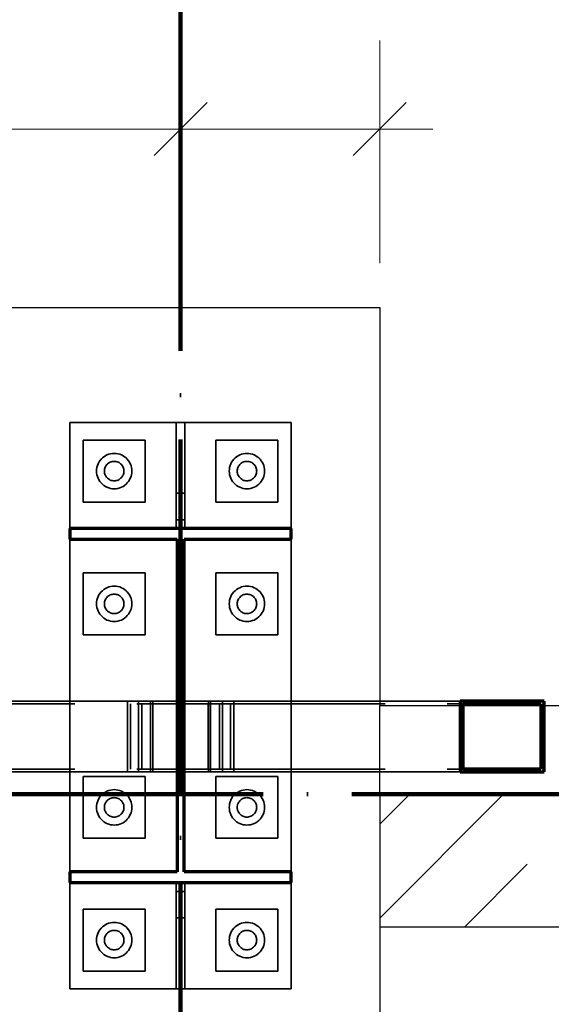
# Model space of a CAD drawing. Header units: millimetres. Extents: x 0 to 60000, y 0 to 29700.
# Tile 42 of 86: x 29986 to 30587, y 7037 to 8150. Entities that reach past the tile are written whole.
import ezdxf

# ---------------------------------------------------------------- set-up
doc = ezdxf.new("R2010")
doc.units = ezdxf.units.MM
for name, pattern in [('ALL_S16', [170, 100, -70]), ('STRICHPUNKT2_S11', [500, 400, -50, 0, -50]), ('STRICHPUNKT2_S5', [1100, 800, -100, 100, -100]), ('VERDECKT2_S2', [270, 200, -70])]:
    doc.linetypes.add(name, pattern=pattern)
for name, color, linetype, lineweight in [('AS_Belki', 7, 'Continuous', 25), ('AS_Blachy', 7, 'Continuous', 25), ('Ogólne', 7, 'Continuous', 25), ('Osie', 30, 'STRICHPUNKT2_S5', 18), ('Standard', 7, 'Continuous', 25), ('Ściana nośna', 7, 'Continuous', 70)]:
    doc.layers.add(name, color=color, linetype=linetype, lineweight=lineweight)

msp = doc.modelspace()

# ---------------------------------------------------------------- linework, layer by layer
at = {"layer": 'AS_Belki', "color": 30, "linetype": 'Continuous', "lineweight": 70, "transparency": 33554687}
for p, q in [((30483.9, 7379.8), (30483.9, 7299.8)), ((30578.7, 7379.8), (30483.9, 7379.8)), ((30578.7, 7299.8), (30578.7, 7379.8)), ((30487.5, 7302.8), (30487.5, 7376.8)), ((30487.5, 7376.8), (30575.2, 7376.8)), ((30575.2, 7376.8), (30575.2, 7302.8)), ((30483.9, 7299.8), (30578.7, 7299.8)), ((30575.2, 7302.8), (30487.5, 7302.8))]:
    msp.add_line(p, q, dxfattribs=at)
at = {"layer": 'AS_Blachy', "color": 30, "linetype": 'Continuous', "lineweight": 70, "transparency": 33554687}
for p, q in [((30043, 7574.8), (30043, 7562.8)), ((30293, 7574.8), (30043, 7574.8)), ((30293, 7562.8), (30293, 7574.8)), ((30043, 7562.8), (30164, 7562.8)), ((30164, 7562.8), (30164, 7186.8)), ((30172, 7186.8), (30172, 7562.8)), ((30172, 7562.8), (30293, 7562.8)), ((30043, 7186.8), (30043, 7174.8)), ((30164, 7186.8), (30043, 7186.8)), ((30293, 7186.8), (30172, 7186.8)), ((30293, 7174.8), (30293, 7186.8)), ((30043, 7174.8), (30293, 7174.8))]:
    msp.add_line(p, q, dxfattribs=at)
at = {"layer": 'Ogólne', "color": 4, "linetype": 'Continuous', "lineweight": 13, "transparency": 33554687}
for p, q in [((30168, 8026.3), (30168, 8126.3)), ((30393, 8026.3), (30393, 8126.3)), ((30138, 7996.3), (30198, 8056.3)), ((30363, 7996.3), (30423, 8056.3)), ((30168, 8026.3), (30168, 7926.3)), ((30168, 8026.3), (30393, 8026.3)), ((30393, 8026.3), (30393, 7926.3)), ((30393, 8026.3), (30453, 8026.3))]:
    msp.add_line(p, q, dxfattribs=at)
for points in [[(29943, 8026.3), (30001.5, 8026.3), (30001.5, 8026.3), (30168, 8026.3)], [(30168, 8026.3), (30168, 7968.4), (30168, 7968.4), (30168, 7874.8)], [(30393, 8026.3), (30393, 7880.5), (30393, 7880.5), (30393, 7874.8)]]:
    msp.add_lwpolyline(points, dxfattribs=at)
at = {"layer": 'Osie', "color": 1, "linetype": 'STRICHPUNKT2_S11', "lineweight": 140, "transparency": 33554687}
for p, q in [((30168, 4274.8), (30168, 25274.8)), ((3356, 7274.8), (44814, 7274.8))]:
    msp.add_line(p, q, dxfattribs=at)
at = {"layer": 'Standard', "color": 3, "linetype": 'Continuous', "lineweight": 25, "transparency": 33554687}
for p, q in [((29943, 7824.8), (30393, 7824.8)), ((30393, 7824.8), (30393, 7374.8)), ((30393, 7274.8), (30393, 7374.8)), ((30393, 7374.8), (36026, 7374.8)), ((30393, 7124.8), (30393, 6924.8))]:
    msp.add_line(p, q, dxfattribs=at)
at = {"layer": 'Standard', "color": 8, "linetype": 'Continuous', "lineweight": 35, "transparency": 33554687}
for p, q in [((30043, 7574.8), (30043, 7694.8)), ((30043, 7694.8), (30163, 7694.8)), ((30163, 7694.8), (30163, 7614.8)), ((30163, 7694.8), (30173, 7694.8)), ((30173, 7694.8), (30173, 7614.8)), ((30173, 7694.8), (30293, 7694.8)), ((30293, 7694.8), (30293, 7574.8)), ((30058, 7604.8), (30058, 7674.8)), ((30058, 7674.8), (30128, 7674.8)), ((30128, 7674.8), (30128, 7604.8)), ((30208, 7604.8), (30208, 7674.8)), ((30208, 7674.8), (30278, 7674.8)), ((30278, 7674.8), (30278, 7604.8)), ((30082.9, 7644.3), (30082.5, 7643.2)), ((30083.5, 7645.3), (30082.9, 7644.3)), ((30084.1, 7646.2), (30083.5, 7645.3)), ((30084.8, 7647.1), (30084.1, 7646.2)), ((30085.6, 7647.9), (30084.8, 7647.1)), ((30086.5, 7648.7), (30085.6, 7647.9)), ((30087.5, 7649.3), (30086.5, 7648.7)), ((30088.5, 7649.8), (30087.5, 7649.3)), ((30089.6, 7650.2), (30088.5, 7649.8)), ((30090.7, 7650.5), (30089.6, 7650.2)), ((30091.8, 7650.7), (30090.7, 7650.5)), ((30093, 7650.8), (30091.8, 7650.7)), ((30094.1, 7650.7), (30093, 7650.8)), ((30095.3, 7650.5), (30094.1, 7650.7)), ((30096.4, 7650.2), (30095.3, 7650.5)), ((30097.5, 7649.8), (30096.4, 7650.2)), ((30098.5, 7649.3), (30097.5, 7649.8)), ((30099.4, 7648.7), (30098.5, 7649.3)), ((30100.3, 7647.9), (30099.4, 7648.7)), ((30101.1, 7647.1), (30100.3, 7647.9)), ((30101.9, 7646.2), (30101.1, 7647.1)), ((30102.5, 7645.3), (30101.9, 7646.2)), ((30103, 7644.3), (30102.5, 7645.3)), ((30103.4, 7643.2), (30103, 7644.3)), ((30232.9, 7644.3), (30232.5, 7643.2)), ((30233.5, 7645.3), (30232.9, 7644.3)), ((30234.1, 7646.2), (30233.5, 7645.3)), ((30234.8, 7647.1), (30234.1, 7646.2)), ((30235.6, 7647.9), (30234.8, 7647.1)), ((30236.5, 7648.7), (30235.6, 7647.9)), ((30237.5, 7649.3), (30236.5, 7648.7)), ((30238.5, 7649.8), (30237.5, 7649.3)), ((30239.6, 7650.2), (30238.5, 7649.8)), ((30240.7, 7650.5), (30239.6, 7650.2)), ((30241.8, 7650.7), (30240.7, 7650.5)), ((30243, 7650.8), (30241.8, 7650.7)), ((30244.1, 7650.7), (30243, 7650.8)), ((30245.3, 7650.5), (30244.1, 7650.7)), ((30246.4, 7650.2), (30245.3, 7650.5)), ((30247.4, 7649.8), (30246.4, 7650.2)), ((30248.5, 7649.3), (30247.4, 7649.8)), ((30249.4, 7648.7), (30248.5, 7649.3)), ((30250.3, 7647.9), (30249.4, 7648.7)), ((30251.2, 7647.1), (30250.3, 7647.9)), ((30251.9, 7646.2), (30251.2, 7647.1)), ((30252.5, 7645.3), (30251.9, 7646.2)), ((30253, 7644.3), (30252.5, 7645.3)), ((30253.4, 7643.2), (30253, 7644.3)), ((30082.2, 7642.1), (30082, 7640.9)), ((30082, 7640.9), (30082, 7639.8)), ((30082, 7639.8), (30082, 7638.6)), ((30082, 7638.6), (30082.2, 7637.5)), ((30082.5, 7643.2), (30082.2, 7642.1)), ((30082.2, 7637.5), (30082.5, 7636.4)), ((30082.5, 7636.4), (30082.9, 7635.3)), ((30082.9, 7635.3), (30083.5, 7634.3)), ((30083.5, 7634.3), (30084.1, 7633.3)), ((30084.1, 7633.3), (30084.8, 7632.4)), ((30101.1, 7632.4), (30101.9, 7633.3)), ((30101.9, 7633.3), (30102.5, 7634.3)), ((30102.5, 7634.3), (30103, 7635.3)), ((30103, 7635.3), (30103.4, 7636.4)), ((30103.7, 7642.1), (30103.4, 7643.2)), ((30103.4, 7636.4), (30103.7, 7637.5)), ((30103.9, 7640.9), (30103.7, 7642.1)), ((30103.7, 7637.5), (30103.9, 7638.6)), ((30104, 7639.8), (30103.9, 7640.9)), ((30103.9, 7638.6), (30104, 7639.8)), ((30232.2, 7642.1), (30232, 7640.9)), ((30232, 7640.9), (30232, 7639.8)), ((30232, 7639.8), (30232, 7638.6)), ((30232, 7638.6), (30232.2, 7637.5)), ((30232.5, 7643.2), (30232.2, 7642.1)), ((30232.2, 7637.5), (30232.5, 7636.4)), ((30232.5, 7636.4), (30232.9, 7635.3)), ((30232.9, 7635.3), (30233.5, 7634.3)), ((30233.5, 7634.3), (30234.1, 7633.3)), ((30234.1, 7633.3), (30234.8, 7632.4)), ((30251.2, 7632.4), (30251.9, 7633.3)), ((30251.9, 7633.3), (30252.5, 7634.3)), ((30252.5, 7634.3), (30253, 7635.3)), ((30253, 7635.3), (30253.4, 7636.4)), ((30253.7, 7642.1), (30253.4, 7643.2)), ((30253.4, 7636.4), (30253.7, 7637.5)), ((30253.9, 7640.9), (30253.7, 7642.1)), ((30253.7, 7637.5), (30253.9, 7638.6)), ((30254, 7639.8), (30253.9, 7640.9)), ((30253.9, 7638.6), (30254, 7639.8)), ((30084.8, 7632.4), (30085.6, 7631.6)), ((30085.6, 7631.6), (30086.5, 7630.9)), ((30086.5, 7630.9), (30087.5, 7630.2)), ((30087.5, 7630.2), (30088.5, 7629.7)), ((30088.5, 7629.7), (30089.6, 7629.3)), ((30089.6, 7629.3), (30090.7, 7629)), ((30090.7, 7629), (30091.8, 7628.8)), ((30091.8, 7628.8), (30093, 7628.8)), ((30093, 7628.8), (30094.1, 7628.8)), ((30094.1, 7628.8), (30095.3, 7629)), ((30095.3, 7629), (30096.4, 7629.3)), ((30096.4, 7629.3), (30097.5, 7629.7)), ((30097.5, 7629.7), (30098.5, 7630.2)), ((30098.5, 7630.2), (30099.4, 7630.9)), ((30099.4, 7630.9), (30100.3, 7631.6)), ((30100.3, 7631.6), (30101.1, 7632.4)), ((30234.8, 7632.4), (30235.6, 7631.6)), ((30235.6, 7631.6), (30236.5, 7630.9)), ((30236.5, 7630.9), (30237.5, 7630.2)), ((30237.5, 7630.2), (30238.5, 7629.7)), ((30238.5, 7629.7), (30239.6, 7629.3)), ((30239.6, 7629.3), (30240.7, 7629)), ((30240.7, 7629), (30241.8, 7628.8)), ((30241.8, 7628.8), (30243, 7628.8)), ((30243, 7628.8), (30244.1, 7628.8)), ((30244.1, 7628.8), (30245.3, 7629)), ((30245.3, 7629), (30246.4, 7629.3)), ((30246.4, 7629.3), (30247.4, 7629.7)), ((30247.4, 7629.7), (30248.5, 7630.2)), ((30248.5, 7630.2), (30249.4, 7630.9)), ((30249.4, 7630.9), (30250.3, 7631.6)), ((30250.3, 7631.6), (30251.2, 7632.4)), ((30163, 7614.8), (30163, 7574.8)), ((30163, 7614.8), (30173, 7614.8)), ((30173, 7614.8), (30173, 7574.8)), ((30128, 7604.8), (30058, 7604.8)), ((30278, 7604.8), (30208, 7604.8)), ((30043, 7379.8), (30043, 7562.8)), ((30293, 7562.8), (30293, 7379.8)), ((30058, 7454.8), (30058, 7524.8)), ((30058, 7524.8), (30128, 7524.8)), ((30128, 7524.8), (30128, 7454.8)), ((30208, 7454.8), (30208, 7524.8)), ((30208, 7524.8), (30278, 7524.8)), ((30278, 7524.8), (30278, 7454.8)), ((30088.5, 7499.8), (30087.5, 7499.3)), ((30089.6, 7500.2), (30088.5, 7499.8)), ((30090.7, 7500.5), (30089.6, 7500.2)), ((30091.8, 7500.7), (30090.7, 7500.5)), ((30093, 7500.8), (30091.8, 7500.7)), ((30094.1, 7500.7), (30093, 7500.8)), ((30095.3, 7500.5), (30094.1, 7500.7)), ((30096.4, 7500.2), (30095.3, 7500.5)), ((30097.5, 7499.8), (30096.4, 7500.2)), ((30098.5, 7499.3), (30097.5, 7499.8)), ((30238.5, 7499.8), (30237.5, 7499.3)), ((30239.6, 7500.2), (30238.5, 7499.8)), ((30240.7, 7500.5), (30239.6, 7500.2)), ((30241.8, 7500.7), (30240.7, 7500.5)), ((30243, 7500.8), (30241.8, 7500.7)), ((30244.1, 7500.7), (30243, 7500.8)), ((30245.3, 7500.5), (30244.1, 7500.7)), ((30246.4, 7500.2), (30245.3, 7500.5)), ((30247.4, 7499.8), (30246.4, 7500.2)), ((30248.5, 7499.3), (30247.4, 7499.8)), ((30082.2, 7492.1), (30082, 7490.9)), ((30082, 7490.9), (30082, 7489.8)), ((30082, 7489.8), (30082, 7488.6)), ((30082, 7488.6), (30082.2, 7487.5)), ((30082.5, 7493.2), (30082.2, 7492.1)), ((30082.9, 7494.2), (30082.5, 7493.2)), ((30083.5, 7495.3), (30082.9, 7494.2)), ((30084.1, 7496.2), (30083.5, 7495.3)), ((30084.8, 7497.1), (30084.1, 7496.2)), ((30085.6, 7497.9), (30084.8, 7497.1)), ((30086.5, 7498.7), (30085.6, 7497.9)), ((30087.5, 7499.3), (30086.5, 7498.7)), ((30099.4, 7498.7), (30098.5, 7499.3)), ((30100.3, 7497.9), (30099.4, 7498.7)), ((30101.1, 7497.1), (30100.3, 7497.9)), ((30101.9, 7496.2), (30101.1, 7497.1)), ((30102.5, 7495.3), (30101.9, 7496.2)), ((30103, 7494.2), (30102.5, 7495.3)), ((30103.4, 7493.2), (30103, 7494.2)), ((30103.7, 7492.1), (30103.4, 7493.2)), ((30103.9, 7490.9), (30103.7, 7492.1)), ((30103.7, 7487.5), (30103.9, 7488.6)), ((30104, 7489.8), (30103.9, 7490.9)), ((30103.9, 7488.6), (30104, 7489.8)), ((30232.2, 7492.1), (30232, 7490.9)), ((30232, 7490.9), (30232, 7489.8)), ((30232, 7489.8), (30232, 7488.6)), ((30232, 7488.6), (30232.2, 7487.5)), ((30232.5, 7493.2), (30232.2, 7492.1)), ((30232.9, 7494.2), (30232.5, 7493.2)), ((30233.5, 7495.3), (30232.9, 7494.2)), ((30234.1, 7496.2), (30233.5, 7495.3)), ((30234.8, 7497.1), (30234.1, 7496.2)), ((30235.6, 7497.9), (30234.8, 7497.1)), ((30236.5, 7498.7), (30235.6, 7497.9)), ((30237.5, 7499.3), (30236.5, 7498.7)), ((30249.4, 7498.7), (30248.5, 7499.3)), ((30250.3, 7497.9), (30249.4, 7498.7)), ((30251.2, 7497.1), (30250.3, 7497.9)), ((30251.9, 7496.2), (30251.2, 7497.1)), ((30252.5, 7495.3), (30251.9, 7496.2)), ((30253, 7494.2), (30252.5, 7495.3)), ((30253.4, 7493.2), (30253, 7494.2)), ((30253.7, 7492.1), (30253.4, 7493.2)), ((30253.9, 7490.9), (30253.7, 7492.1)), ((30253.7, 7487.5), (30253.9, 7488.6)), ((30254, 7489.8), (30253.9, 7490.9)), ((30253.9, 7488.6), (30254, 7489.8)), ((30082.2, 7487.5), (30082.5, 7486.4)), ((30082.5, 7486.4), (30082.9, 7485.3)), ((30082.9, 7485.3), (30083.5, 7484.3)), ((30083.5, 7484.3), (30084.1, 7483.3)), ((30084.1, 7483.3), (30084.8, 7482.4)), ((30084.8, 7482.4), (30085.6, 7481.6)), ((30085.6, 7481.6), (30086.5, 7480.9)), ((30086.5, 7480.9), (30087.5, 7480.2)), ((30087.5, 7480.2), (30088.5, 7479.7)), ((30088.5, 7479.7), (30089.6, 7479.3)), ((30089.6, 7479.3), (30090.7, 7479)), ((30090.7, 7479), (30091.8, 7478.8)), ((30091.8, 7478.8), (30093, 7478.8)), ((30093, 7478.8), (30094.1, 7478.8)), ((30094.1, 7478.8), (30095.3, 7479)), ((30095.3, 7479), (30096.4, 7479.3)), ((30096.4, 7479.3), (30097.5, 7479.7)), ((30097.5, 7479.7), (30098.5, 7480.2)), ((30098.5, 7480.2), (30099.4, 7480.9)), ((30099.4, 7480.9), (30100.3, 7481.6)), ((30100.3, 7481.6), (30101.1, 7482.4)), ((30101.1, 7482.4), (30101.9, 7483.3)), ((30101.9, 7483.3), (30102.5, 7484.3)), ((30102.5, 7484.3), (30103, 7485.3)), ((30103, 7485.3), (30103.4, 7486.4)), ((30103.4, 7486.4), (30103.7, 7487.5)), ((30232.2, 7487.5), (30232.5, 7486.4)), ((30232.5, 7486.4), (30232.9, 7485.3)), ((30232.9, 7485.3), (30233.5, 7484.3)), ((30233.5, 7484.3), (30234.1, 7483.3)), ((30234.1, 7483.3), (30234.8, 7482.4)), ((30234.8, 7482.4), (30235.6, 7481.6)), ((30235.6, 7481.6), (30236.5, 7480.9)), ((30236.5, 7480.9), (30237.5, 7480.2)), ((30237.5, 7480.2), (30238.5, 7479.7)), ((30238.5, 7479.7), (30239.6, 7479.3)), ((30239.6, 7479.3), (30240.7, 7479)), ((30240.7, 7479), (30241.8, 7478.8)), ((30241.8, 7478.8), (30243, 7478.8)), ((30243, 7478.8), (30244.1, 7478.8)), ((30244.1, 7478.8), (30245.3, 7479)), ((30245.3, 7479), (30246.4, 7479.3)), ((30246.4, 7479.3), (30247.4, 7479.7)), ((30247.4, 7479.7), (30248.5, 7480.2)), ((30248.5, 7480.2), (30249.4, 7480.9)), ((30249.4, 7480.9), (30250.3, 7481.6)), ((30250.3, 7481.6), (30251.2, 7482.4)), ((30251.2, 7482.4), (30251.9, 7483.3)), ((30251.9, 7483.3), (30252.5, 7484.3)), ((30252.5, 7484.3), (30253, 7485.3)), ((30253, 7485.3), (30253.4, 7486.4)), ((30253.4, 7486.4), (30253.7, 7487.5)), ((30128, 7454.8), (30058, 7454.8)), ((30278, 7454.8), (30208, 7454.8)), ((29852, 7379.8), (30164, 7379.8)), ((30172, 7379.8), (30483.9, 7379.8)), ((29852, 7299.8), (30164, 7299.8)), ((30043, 7186.8), (30043, 7299.8)), ((30172, 7299.8), (30483.9, 7299.8)), ((30293, 7299.8), (30293, 7186.8)), ((30058, 7224.8), (30058, 7294.8)), ((30058, 7294.8), (30128, 7294.8)), ((30128, 7294.8), (30128, 7224.8)), ((30208, 7224.8), (30208, 7294.8)), ((30208, 7294.8), (30278, 7294.8)), ((30278, 7294.8), (30278, 7224.8)), ((30084.1, 7266.2), (30083.5, 7265.3)), ((30084.8, 7267.1), (30084.1, 7266.2)), ((30085.6, 7267.9), (30084.8, 7267.1)), ((30086.5, 7268.7), (30085.6, 7267.9)), ((30087.5, 7269.3), (30086.5, 7268.7)), ((30088.5, 7269.8), (30087.5, 7269.3)), ((30089.6, 7270.2), (30088.5, 7269.8)), ((30090.7, 7270.5), (30089.6, 7270.2)), ((30091.8, 7270.7), (30090.7, 7270.5)), ((30093, 7270.8), (30091.8, 7270.7)), ((30094.1, 7270.7), (30093, 7270.8)), ((30095.3, 7270.5), (30094.1, 7270.7)), ((30096.4, 7270.2), (30095.3, 7270.5)), ((30097.5, 7269.8), (30096.4, 7270.2)), ((30098.5, 7269.3), (30097.5, 7269.8)), ((30099.4, 7268.7), (30098.5, 7269.3)), ((30100.3, 7267.9), (30099.4, 7268.7)), ((30101.1, 7267.1), (30100.3, 7267.9)), ((30101.9, 7266.2), (30101.1, 7267.1)), ((30102.5, 7265.3), (30101.9, 7266.2)), ((30234.1, 7266.2), (30233.5, 7265.3)), ((30234.8, 7267.1), (30234.1, 7266.2)), ((30235.6, 7267.9), (30234.8, 7267.1)), ((30236.5, 7268.7), (30235.6, 7267.9)), ((30237.5, 7269.3), (30236.5, 7268.7)), ((30238.5, 7269.8), (30237.5, 7269.3)), ((30239.6, 7270.2), (30238.5, 7269.8)), ((30240.7, 7270.5), (30239.6, 7270.2)), ((30241.8, 7270.7), (30240.7, 7270.5)), ((30243, 7270.8), (30241.8, 7270.7)), ((30244.1, 7270.7), (30243, 7270.8)), ((30245.3, 7270.5), (30244.1, 7270.7)), ((30246.4, 7270.2), (30245.3, 7270.5)), ((30247.4, 7269.8), (30246.4, 7270.2)), ((30248.5, 7269.3), (30247.4, 7269.8)), ((30249.4, 7268.7), (30248.5, 7269.3)), ((30250.3, 7267.9), (30249.4, 7268.7)), ((30251.2, 7267.1), (30250.3, 7267.9)), ((30251.9, 7266.2), (30251.2, 7267.1)), ((30252.5, 7265.3), (30251.9, 7266.2)), ((30082.2, 7262.1), (30082, 7260.9)), ((30082, 7260.9), (30082, 7259.8)), ((30082, 7259.8), (30082, 7258.6)), ((30082, 7258.6), (30082.2, 7257.5)), ((30082.5, 7263.2), (30082.2, 7262.1)), ((30082.2, 7257.5), (30082.5, 7256.4)), ((30082.9, 7264.2), (30082.5, 7263.2)), ((30082.5, 7256.4), (30082.9, 7255.3)), ((30083.5, 7265.3), (30082.9, 7264.2)), ((30082.9, 7255.3), (30083.5, 7254.3)), ((30103, 7264.2), (30102.5, 7265.3)), ((30102.5, 7254.3), (30103, 7255.3)), ((30103.4, 7263.2), (30103, 7264.2)), ((30103, 7255.3), (30103.4, 7256.4)), ((30103.7, 7262.1), (30103.4, 7263.2)), ((30103.4, 7256.4), (30103.7, 7257.5)), ((30103.9, 7260.9), (30103.7, 7262.1)), ((30103.7, 7257.5), (30103.9, 7258.6)), ((30104, 7259.8), (30103.9, 7260.9)), ((30103.9, 7258.6), (30104, 7259.8)), ((30232.2, 7262.1), (30232, 7260.9)), ((30232, 7260.9), (30232, 7259.8)), ((30232, 7259.8), (30232, 7258.6)), ((30232, 7258.6), (30232.2, 7257.5)), ((30232.5, 7263.2), (30232.2, 7262.1)), ((30232.2, 7257.5), (30232.5, 7256.4)), ((30232.9, 7264.2), (30232.5, 7263.2)), ((30232.5, 7256.4), (30232.9, 7255.3)), ((30233.5, 7265.3), (30232.9, 7264.2)), ((30232.9, 7255.3), (30233.5, 7254.3)), ((30253, 7264.2), (30252.5, 7265.3)), ((30252.5, 7254.3), (30253, 7255.3)), ((30253.4, 7263.2), (30253, 7264.2)), ((30253, 7255.3), (30253.4, 7256.4)), ((30253.7, 7262.1), (30253.4, 7263.2)), ((30253.4, 7256.4), (30253.7, 7257.5)), ((30253.9, 7260.9), (30253.7, 7262.1)), ((30253.7, 7257.5), (30253.9, 7258.6)), ((30254, 7259.8), (30253.9, 7260.9)), ((30253.9, 7258.6), (30254, 7259.8)), ((30083.5, 7254.3), (30084.1, 7253.3)), ((30084.1, 7253.3), (30084.8, 7252.4)), ((30084.8, 7252.4), (30085.6, 7251.6)), ((30085.6, 7251.6), (30086.5, 7250.9)), ((30086.5, 7250.9), (30087.5, 7250.2)), ((30087.5, 7250.2), (30088.5, 7249.7)), ((30088.5, 7249.7), (30089.6, 7249.3)), ((30089.6, 7249.3), (30090.7, 7249)), ((30090.7, 7249), (30091.8, 7248.8)), ((30091.8, 7248.8), (30093, 7248.8)), ((30093, 7248.8), (30094.1, 7248.8)), ((30094.1, 7248.8), (30095.3, 7249)), ((30095.3, 7249), (30096.4, 7249.3)), ((30096.4, 7249.3), (30097.5, 7249.7)), ((30097.5, 7249.7), (30098.5, 7250.2)), ((30098.5, 7250.2), (30099.4, 7250.9)), ((30099.4, 7250.9), (30100.3, 7251.6)), ((30100.3, 7251.6), (30101.1, 7252.4)), ((30101.1, 7252.4), (30101.9, 7253.3)), ((30101.9, 7253.3), (30102.5, 7254.3)), ((30233.5, 7254.3), (30234.1, 7253.3)), ((30234.1, 7253.3), (30234.8, 7252.4)), ((30234.8, 7252.4), (30235.6, 7251.6)), ((30235.6, 7251.6), (30236.5, 7250.9)), ((30236.5, 7250.9), (30237.5, 7250.2)), ((30237.5, 7250.2), (30238.5, 7249.7)), ((30238.5, 7249.7), (30239.6, 7249.3)), ((30239.6, 7249.3), (30240.7, 7249)), ((30240.7, 7249), (30241.8, 7248.8)), ((30241.8, 7248.8), (30243, 7248.8)), ((30243, 7248.8), (30244.1, 7248.8)), ((30244.1, 7248.8), (30245.3, 7249)), ((30245.3, 7249), (30246.4, 7249.3)), ((30246.4, 7249.3), (30247.4, 7249.7)), ((30247.4, 7249.7), (30248.5, 7250.2)), ((30248.5, 7250.2), (30249.4, 7250.9)), ((30249.4, 7250.9), (30250.3, 7251.6)), ((30250.3, 7251.6), (30251.2, 7252.4)), ((30251.2, 7252.4), (30251.9, 7253.3)), ((30251.9, 7253.3), (30252.5, 7254.3)), ((30128, 7224.8), (30058, 7224.8)), ((30278, 7224.8), (30208, 7224.8)), ((30043, 7054.8), (30043, 7174.8)), ((30163, 7174.8), (30163, 7134.8)), ((30173, 7174.8), (30173, 7134.8)), ((30293, 7174.8), (30293, 7054.8)), ((30058, 7074.8), (30058, 7144.8)), ((30058, 7144.8), (30128, 7144.8)), ((30128, 7144.8), (30128, 7074.8)), ((30208, 7074.8), (30208, 7144.8)), ((30208, 7144.8), (30278, 7144.8)), ((30278, 7144.8), (30278, 7074.8)), ((30163, 7134.8), (30163, 7054.8)), ((30163, 7134.8), (30173, 7134.8)), ((30173, 7134.8), (30173, 7054.8)), ((30082.2, 7112.1), (30082, 7110.9)), ((30082, 7110.9), (30082, 7109.8)), ((30082.5, 7113.2), (30082.2, 7112.1)), ((30082.9, 7114.2), (30082.5, 7113.2)), ((30083.5, 7115.3), (30082.9, 7114.2)), ((30084.1, 7116.2), (30083.5, 7115.3)), ((30084.8, 7117.1), (30084.1, 7116.2)), ((30085.6, 7117.9), (30084.8, 7117.1)), ((30086.5, 7118.7), (30085.6, 7117.9)), ((30087.5, 7119.3), (30086.5, 7118.7)), ((30088.5, 7119.8), (30087.5, 7119.3)), ((30089.6, 7120.2), (30088.5, 7119.8)), ((30090.7, 7120.5), (30089.6, 7120.2)), ((30091.8, 7120.7), (30090.7, 7120.5)), ((30093, 7120.8), (30091.8, 7120.7)), ((30094.1, 7120.7), (30093, 7120.8)), ((30095.3, 7120.5), (30094.1, 7120.7)), ((30096.4, 7120.2), (30095.3, 7120.5)), ((30097.5, 7119.8), (30096.4, 7120.2)), ((30098.5, 7119.3), (30097.5, 7119.8)), ((30099.4, 7118.7), (30098.5, 7119.3)), ((30100.3, 7117.9), (30099.4, 7118.7)), ((30101.1, 7117.1), (30100.3, 7117.9)), ((30101.9, 7116.2), (30101.1, 7117.1)), ((30102.5, 7115.3), (30101.9, 7116.2)), ((30103, 7114.2), (30102.5, 7115.3)), ((30103.4, 7113.2), (30103, 7114.2)), ((30103.7, 7112.1), (30103.4, 7113.2)), ((30103.9, 7110.9), (30103.7, 7112.1)), ((30104, 7109.8), (30103.9, 7110.9)), ((30232.2, 7112.1), (30232, 7110.9)), ((30232, 7110.9), (30232, 7109.8)), ((30232.5, 7113.2), (30232.2, 7112.1)), ((30232.9, 7114.2), (30232.5, 7113.2)), ((30233.5, 7115.3), (30232.9, 7114.2)), ((30234.1, 7116.2), (30233.5, 7115.3)), ((30234.8, 7117.1), (30234.1, 7116.2)), ((30235.6, 7117.9), (30234.8, 7117.1)), ((30236.5, 7118.7), (30235.6, 7117.9)), ((30237.5, 7119.3), (30236.5, 7118.7)), ((30238.5, 7119.8), (30237.5, 7119.3)), ((30239.6, 7120.2), (30238.5, 7119.8)), ((30240.7, 7120.5), (30239.6, 7120.2)), ((30241.8, 7120.7), (30240.7, 7120.5)), ((30243, 7120.8), (30241.8, 7120.7)), ((30244.1, 7120.7), (30243, 7120.8)), ((30245.3, 7120.5), (30244.1, 7120.7)), ((30246.4, 7120.2), (30245.3, 7120.5)), ((30247.4, 7119.8), (30246.4, 7120.2)), ((30248.5, 7119.3), (30247.4, 7119.8)), ((30249.4, 7118.7), (30248.5, 7119.3)), ((30250.3, 7117.9), (30249.4, 7118.7)), ((30251.2, 7117.1), (30250.3, 7117.9)), ((30251.9, 7116.2), (30251.2, 7117.1)), ((30252.5, 7115.3), (30251.9, 7116.2)), ((30253, 7114.2), (30252.5, 7115.3)), ((30253.4, 7113.2), (30253, 7114.2)), ((30253.7, 7112.1), (30253.4, 7113.2)), ((30253.9, 7110.9), (30253.7, 7112.1)), ((30254, 7109.8), (30253.9, 7110.9)), ((30082, 7109.8), (30082, 7108.6)), ((30082, 7108.6), (30082.2, 7107.5)), ((30082.2, 7107.5), (30082.5, 7106.4)), ((30082.5, 7106.4), (30082.9, 7105.3)), ((30082.9, 7105.3), (30083.5, 7104.3)), ((30083.5, 7104.3), (30084.1, 7103.3)), ((30084.1, 7103.3), (30084.8, 7102.4)), ((30084.8, 7102.4), (30085.6, 7101.6)), ((30085.6, 7101.6), (30086.5, 7100.9)), ((30086.5, 7100.9), (30087.5, 7100.3)), ((30087.5, 7100.3), (30088.5, 7099.7)), ((30088.5, 7099.7), (30089.6, 7099.3)), ((30089.6, 7099.3), (30090.7, 7099)), ((30090.7, 7099), (30091.8, 7098.8)), ((30094.1, 7098.8), (30095.3, 7099)), ((30095.3, 7099), (30096.4, 7099.3)), ((30096.4, 7099.3), (30097.5, 7099.7)), ((30097.5, 7099.7), (30098.5, 7100.3)), ((30098.5, 7100.3), (30099.4, 7100.9)), ((30099.4, 7100.9), (30100.3, 7101.6)), ((30100.3, 7101.6), (30101.1, 7102.4)), ((30101.1, 7102.4), (30101.9, 7103.3)), ((30101.9, 7103.3), (30102.5, 7104.3)), ((30102.5, 7104.3), (30103, 7105.3)), ((30103, 7105.3), (30103.4, 7106.4)), ((30103.4, 7106.4), (30103.7, 7107.5)), ((30103.7, 7107.5), (30103.9, 7108.6)), ((30103.9, 7108.6), (30104, 7109.8)), ((30232, 7109.8), (30232, 7108.6)), ((30232, 7108.6), (30232.2, 7107.5)), ((30232.2, 7107.5), (30232.5, 7106.4)), ((30232.5, 7106.4), (30232.9, 7105.3)), ((30232.9, 7105.3), (30233.5, 7104.3)), ((30233.5, 7104.3), (30234.1, 7103.3)), ((30234.1, 7103.3), (30234.8, 7102.4)), ((30234.8, 7102.4), (30235.6, 7101.6)), ((30235.6, 7101.6), (30236.5, 7100.9)), ((30236.5, 7100.9), (30237.5, 7100.3)), ((30237.5, 7100.3), (30238.5, 7099.7)), ((30238.5, 7099.7), (30239.6, 7099.3)), ((30239.6, 7099.3), (30240.7, 7099)), ((30240.7, 7099), (30241.8, 7098.8)), ((30244.1, 7098.8), (30245.3, 7099)), ((30245.3, 7099), (30246.4, 7099.3)), ((30246.4, 7099.3), (30247.4, 7099.7)), ((30247.4, 7099.7), (30248.5, 7100.3)), ((30248.5, 7100.3), (30249.4, 7100.9)), ((30249.4, 7100.9), (30250.3, 7101.6)), ((30250.3, 7101.6), (30251.2, 7102.4)), ((30251.2, 7102.4), (30251.9, 7103.3)), ((30251.9, 7103.3), (30252.5, 7104.3)), ((30252.5, 7104.3), (30253, 7105.3)), ((30253, 7105.3), (30253.4, 7106.4)), ((30253.4, 7106.4), (30253.7, 7107.5)), ((30253.7, 7107.5), (30253.9, 7108.6)), ((30253.9, 7108.6), (30254, 7109.8)), ((30091.8, 7098.8), (30093, 7098.8)), ((30093, 7098.8), (30094.1, 7098.8)), ((30241.8, 7098.8), (30243, 7098.8)), ((30243, 7098.8), (30244.1, 7098.8)), ((30128, 7074.8), (30058, 7074.8)), ((30278, 7074.8), (30208, 7074.8)), ((30163, 7054.8), (30043, 7054.8)), ((30163, 7054.8), (30173, 7054.8)), ((30293, 7054.8), (30173, 7054.8))]:
    msp.add_line(p, q, dxfattribs=at)
at = {"layer": 'Standard', "color": 8, "linetype": 'VERDECKT2_S2', "lineweight": 35, "transparency": 33554687}
for p, q in [((30081.2, 7656), (30079.6, 7654.6)), ((30083, 7657.1), (30081.2, 7656)), ((30084.8, 7658), (30083, 7657.1)), ((30086.8, 7658.8), (30084.8, 7658)), ((30088.8, 7659.3), (30086.8, 7658.8)), ((30090.9, 7659.7), (30088.8, 7659.3)), ((30093, 7659.8), (30090.9, 7659.7)), ((30095.1, 7659.7), (30093, 7659.8)), ((30097.1, 7659.3), (30095.1, 7659.7)), ((30099.2, 7658.8), (30097.1, 7659.3)), ((30101.1, 7658), (30099.2, 7658.8)), ((30103, 7657.1), (30101.1, 7658)), ((30104.7, 7656), (30103, 7657.1)), ((30106.4, 7654.6), (30104.7, 7656)), ((30231.2, 7656), (30229.6, 7654.6)), ((30233, 7657.1), (30231.2, 7656)), ((30234.8, 7658), (30233, 7657.1)), ((30236.8, 7658.8), (30234.8, 7658)), ((30238.8, 7659.3), (30236.8, 7658.8)), ((30240.9, 7659.7), (30238.8, 7659.3)), ((30243, 7659.8), (30240.9, 7659.7)), ((30245.1, 7659.7), (30243, 7659.8)), ((30247.1, 7659.3), (30245.1, 7659.7)), ((30249.2, 7658.8), (30247.1, 7659.3)), ((30251.1, 7658), (30249.2, 7658.8)), ((30253, 7657.1), (30251.1, 7658)), ((30254.7, 7656), (30253, 7657.1)), ((30256.4, 7654.6), (30254.7, 7656)), ((30074, 7646), (30073.4, 7643.9)), ((30074.7, 7647.9), (30074, 7646)), ((30075.7, 7649.8), (30074.7, 7647.9)), ((30076.8, 7651.5), (30075.7, 7649.8)), ((30078.1, 7653.2), (30076.8, 7651.5)), ((30079.6, 7654.6), (30078.1, 7653.2)), ((30107.8, 7653.2), (30106.4, 7654.6)), ((30109.2, 7651.5), (30107.8, 7653.2)), ((30110.3, 7649.8), (30109.2, 7651.5)), ((30111.2, 7647.9), (30110.3, 7649.8)), ((30112, 7646), (30111.2, 7647.9)), ((30112.5, 7643.9), (30112, 7646)), ((30224, 7646), (30223.4, 7643.9)), ((30224.7, 7647.9), (30224, 7646)), ((30225.7, 7649.8), (30224.7, 7647.9)), ((30226.8, 7651.5), (30225.7, 7649.8)), ((30228.1, 7653.2), (30226.8, 7651.5)), ((30229.6, 7654.6), (30228.1, 7653.2)), ((30257.8, 7653.2), (30256.4, 7654.6)), ((30259.2, 7651.5), (30257.8, 7653.2)), ((30260.3, 7649.8), (30259.2, 7651.5)), ((30261.2, 7647.9), (30260.3, 7649.8)), ((30262, 7646), (30261.2, 7647.9)), ((30262.5, 7643.9), (30262, 7646)), ((30073.1, 7641.9), (30073, 7639.8)), ((30073, 7639.8), (30073.1, 7637.7)), ((30073.4, 7643.9), (30073.1, 7641.9)), ((30073.1, 7637.7), (30073.4, 7635.6)), ((30073.4, 7635.6), (30074, 7633.6)), ((30074, 7633.6), (30074.7, 7631.6)), ((30111.2, 7631.6), (30112, 7633.6)), ((30112, 7633.6), (30112.5, 7635.6)), ((30112.9, 7641.9), (30112.5, 7643.9)), ((30112.5, 7635.6), (30112.9, 7637.7)), ((30113, 7639.8), (30112.9, 7641.9)), ((30112.9, 7637.7), (30113, 7639.8)), ((30223.1, 7641.9), (30223, 7639.8)), ((30223, 7639.8), (30223.1, 7637.7)), ((30223.4, 7643.9), (30223.1, 7641.9)), ((30223.1, 7637.7), (30223.4, 7635.6)), ((30223.4, 7635.6), (30224, 7633.6)), ((30224, 7633.6), (30224.7, 7631.6)), ((30261.2, 7631.6), (30262, 7633.6)), ((30262, 7633.6), (30262.5, 7635.6)), ((30262.9, 7641.9), (30262.5, 7643.9)), ((30262.5, 7635.6), (30262.9, 7637.7)), ((30263, 7639.8), (30262.9, 7641.9)), ((30262.9, 7637.7), (30263, 7639.8)), ((30074.7, 7631.6), (30075.7, 7629.8)), ((30075.7, 7629.8), (30076.8, 7628)), ((30076.8, 7628), (30078.1, 7626.4)), ((30078.1, 7626.4), (30079.6, 7624.9)), ((30079.6, 7624.9), (30081.2, 7623.6)), ((30081.2, 7623.6), (30083, 7622.5)), ((30083, 7622.5), (30084.8, 7621.5)), ((30101.1, 7621.5), (30103, 7622.5)), ((30103, 7622.5), (30104.7, 7623.6)), ((30104.7, 7623.6), (30106.4, 7624.9)), ((30106.4, 7624.9), (30107.8, 7626.4)), ((30107.8, 7626.4), (30109.2, 7628)), ((30109.2, 7628), (30110.3, 7629.8)), ((30110.3, 7629.8), (30111.2, 7631.6)), ((30224.7, 7631.6), (30225.7, 7629.8)), ((30225.7, 7629.8), (30226.8, 7628)), ((30226.8, 7628), (30228.1, 7626.4)), ((30228.1, 7626.4), (30229.6, 7624.9)), ((30229.6, 7624.9), (30231.2, 7623.6)), ((30231.2, 7623.6), (30233, 7622.5)), ((30233, 7622.5), (30234.8, 7621.5)), ((30251.1, 7621.5), (30253, 7622.5)), ((30253, 7622.5), (30254.7, 7623.6)), ((30254.7, 7623.6), (30256.4, 7624.9)), ((30256.4, 7624.9), (30257.8, 7626.4)), ((30257.8, 7626.4), (30259.2, 7628)), ((30259.2, 7628), (30260.3, 7629.8)), ((30260.3, 7629.8), (30261.2, 7631.6)), ((30084.8, 7621.5), (30086.8, 7620.7)), ((30086.8, 7620.7), (30088.8, 7620.2)), ((30088.8, 7620.2), (30090.9, 7619.9)), ((30090.9, 7619.9), (30093, 7619.8)), ((30093, 7619.8), (30095.1, 7619.9)), ((30095.1, 7619.9), (30097.1, 7620.2)), ((30097.1, 7620.2), (30099.2, 7620.7)), ((30099.2, 7620.7), (30101.1, 7621.5)), ((30234.8, 7621.5), (30236.8, 7620.7)), ((30236.8, 7620.7), (30238.8, 7620.2)), ((30238.8, 7620.2), (30240.9, 7619.9)), ((30240.9, 7619.9), (30243, 7619.8)), ((30243, 7619.8), (30245.1, 7619.9)), ((30245.1, 7619.9), (30247.1, 7620.2)), ((30247.1, 7620.2), (30249.2, 7620.7)), ((30249.2, 7620.7), (30251.1, 7621.5)), ((30163, 7584.8), (30173, 7584.8)), ((30075.7, 7499.8), (30074.7, 7497.9)), ((30076.8, 7501.5), (30075.7, 7499.8)), ((30078.1, 7503.2), (30076.8, 7501.5)), ((30079.6, 7504.6), (30078.1, 7503.2)), ((30081.2, 7506), (30079.6, 7504.6)), ((30083, 7507.1), (30081.2, 7506)), ((30084.8, 7508), (30083, 7507.1)), ((30086.8, 7508.8), (30084.8, 7508)), ((30088.8, 7509.3), (30086.8, 7508.8)), ((30090.9, 7509.7), (30088.8, 7509.3)), ((30093, 7509.8), (30090.9, 7509.7)), ((30095.1, 7509.7), (30093, 7509.8)), ((30097.1, 7509.3), (30095.1, 7509.7)), ((30099.2, 7508.8), (30097.1, 7509.3)), ((30101.1, 7508), (30099.2, 7508.8)), ((30103, 7507.1), (30101.1, 7508)), ((30104.7, 7506), (30103, 7507.1)), ((30106.4, 7504.6), (30104.7, 7506)), ((30107.8, 7503.2), (30106.4, 7504.6)), ((30109.2, 7501.5), (30107.8, 7503.2)), ((30110.3, 7499.8), (30109.2, 7501.5)), ((30111.2, 7497.9), (30110.3, 7499.8)), ((30225.7, 7499.8), (30224.7, 7497.9)), ((30226.8, 7501.5), (30225.7, 7499.8)), ((30228.1, 7503.2), (30226.8, 7501.5)), ((30229.6, 7504.6), (30228.1, 7503.2)), ((30231.2, 7506), (30229.6, 7504.6)), ((30233, 7507.1), (30231.2, 7506)), ((30234.8, 7508), (30233, 7507.1)), ((30236.8, 7508.8), (30234.8, 7508)), ((30238.8, 7509.3), (30236.8, 7508.8)), ((30240.9, 7509.7), (30238.8, 7509.3)), ((30243, 7509.8), (30240.9, 7509.7)), ((30245.1, 7509.7), (30243, 7509.8)), ((30247.1, 7509.3), (30245.1, 7509.7)), ((30249.2, 7508.8), (30247.1, 7509.3)), ((30251.1, 7508), (30249.2, 7508.8)), ((30253, 7507.1), (30251.1, 7508)), ((30254.7, 7506), (30253, 7507.1)), ((30256.4, 7504.6), (30254.7, 7506)), ((30257.8, 7503.2), (30256.4, 7504.6)), ((30259.2, 7501.5), (30257.8, 7503.2)), ((30260.3, 7499.8), (30259.2, 7501.5)), ((30261.2, 7497.9), (30260.3, 7499.8)), ((30073.1, 7491.9), (30073, 7489.8)), ((30073, 7489.8), (30073.1, 7487.7)), ((30073.4, 7493.9), (30073.1, 7491.9)), ((30074, 7496), (30073.4, 7493.9)), ((30074.7, 7497.9), (30074, 7496)), ((30112, 7496), (30111.2, 7497.9)), ((30112.5, 7493.9), (30112, 7496)), ((30112.9, 7491.9), (30112.5, 7493.9)), ((30113, 7489.8), (30112.9, 7491.9)), ((30112.9, 7487.7), (30113, 7489.8)), ((30223.1, 7491.9), (30223, 7489.8)), ((30223, 7489.8), (30223.1, 7487.7)), ((30223.4, 7493.9), (30223.1, 7491.9)), ((30224, 7496), (30223.4, 7493.9)), ((30224.7, 7497.9), (30224, 7496)), ((30262, 7496), (30261.2, 7497.9)), ((30262.5, 7493.9), (30262, 7496)), ((30262.9, 7491.9), (30262.5, 7493.9)), ((30263, 7489.8), (30262.9, 7491.9)), ((30262.9, 7487.7), (30263, 7489.8)), ((30073.1, 7487.7), (30073.4, 7485.6)), ((30073.4, 7485.6), (30074, 7483.6)), ((30074, 7483.6), (30074.7, 7481.6)), ((30074.7, 7481.6), (30075.7, 7479.8)), ((30075.7, 7479.8), (30076.8, 7478)), ((30076.8, 7478), (30078.1, 7476.4)), ((30107.8, 7476.4), (30109.2, 7478)), ((30109.2, 7478), (30110.3, 7479.8)), ((30110.3, 7479.8), (30111.2, 7481.6)), ((30111.2, 7481.6), (30112, 7483.6)), ((30112, 7483.6), (30112.5, 7485.6)), ((30112.5, 7485.6), (30112.9, 7487.7)), ((30223.1, 7487.7), (30223.4, 7485.6)), ((30223.4, 7485.6), (30224, 7483.6)), ((30224, 7483.6), (30224.7, 7481.6)), ((30224.7, 7481.6), (30225.7, 7479.8)), ((30225.7, 7479.8), (30226.8, 7478)), ((30226.8, 7478), (30228.1, 7476.4)), ((30257.8, 7476.4), (30259.2, 7478)), ((30259.2, 7478), (30260.3, 7479.8)), ((30260.3, 7479.8), (30261.2, 7481.6)), ((30261.2, 7481.6), (30262, 7483.6)), ((30262, 7483.6), (30262.5, 7485.6)), ((30262.5, 7485.6), (30262.9, 7487.7)), ((30078.1, 7476.4), (30079.6, 7474.9)), ((30079.6, 7474.9), (30081.2, 7473.6)), ((30081.2, 7473.6), (30083, 7472.4)), ((30083, 7472.4), (30084.8, 7471.5)), ((30084.8, 7471.5), (30086.8, 7470.8)), ((30086.8, 7470.8), (30088.8, 7470.2)), ((30088.8, 7470.2), (30090.9, 7469.9)), ((30090.9, 7469.9), (30093, 7469.8)), ((30093, 7469.8), (30095.1, 7469.9)), ((30095.1, 7469.9), (30097.1, 7470.2)), ((30097.1, 7470.2), (30099.2, 7470.8)), ((30099.2, 7470.8), (30101.1, 7471.5)), ((30101.1, 7471.5), (30103, 7472.4)), ((30103, 7472.4), (30104.7, 7473.6)), ((30104.7, 7473.6), (30106.4, 7474.9)), ((30106.4, 7474.9), (30107.8, 7476.4)), ((30228.1, 7476.4), (30229.6, 7474.9)), ((30229.6, 7474.9), (30231.2, 7473.6)), ((30231.2, 7473.6), (30233, 7472.4)), ((30233, 7472.4), (30234.8, 7471.5)), ((30234.8, 7471.5), (30236.8, 7470.8)), ((30236.8, 7470.8), (30238.8, 7470.2)), ((30238.8, 7470.2), (30240.9, 7469.9)), ((30240.9, 7469.9), (30243, 7469.8)), ((30243, 7469.8), (30245.1, 7469.9)), ((30245.1, 7469.9), (30247.1, 7470.2)), ((30247.1, 7470.2), (30249.2, 7470.8)), ((30249.2, 7470.8), (30251.1, 7471.5)), ((30251.1, 7471.5), (30253, 7472.4)), ((30253, 7472.4), (30254.7, 7473.6)), ((30254.7, 7473.6), (30256.4, 7474.9)), ((30256.4, 7474.9), (30257.8, 7476.4)), ((30043, 7299.8), (30043, 7379.8)), ((30107.9, 7299.8), (30107.9, 7379.8)), ((30120.6, 7379.8), (30120.6, 7299.8)), ((30134.2, 7379.8), (30134.2, 7299.8)), ((30136.5, 7299.8), (30136.5, 7379.8)), ((30164, 7379.8), (30172, 7379.8)), ((30168, 7379.8), (30168, 7299.8)), ((30199.4, 7379.8), (30199.4, 7299.8)), ((30201.7, 7299.8), (30201.7, 7379.8)), ((30215.4, 7299.8), (30215.4, 7379.8)), ((30228.1, 7379.8), (30228.1, 7299.8)), ((30293, 7379.8), (30293, 7299.8)), ((29848.5, 7376.8), (30199.2, 7376.8)), ((30111.4, 7376.8), (30111.4, 7302.8)), ((30124.1, 7302.8), (30124.1, 7376.8)), ((30136.7, 7302.8), (30136.7, 7376.8)), ((30136.8, 7376.8), (30136.8, 7302.8)), ((30166.2, 7302.8), (30166.2, 7376.8)), ((30169.8, 7302.8), (30169.8, 7376.8)), ((30199.1, 7302.8), (30199.1, 7376.8)), ((30199.2, 7376.8), (30487.5, 7376.8)), ((30199.2, 7376.8), (30199.2, 7302.8)), ((30211.8, 7376.8), (30211.8, 7302.8)), ((30224.5, 7302.8), (30224.5, 7376.8)), ((29848.5, 7302.8), (30199.2, 7302.8)), ((30164, 7299.8), (30172, 7299.8)), ((30199.2, 7302.8), (30487.5, 7302.8)), ((30083, 7277.1), (30081.2, 7275.9)), ((30084.8, 7278), (30083, 7277.1)), ((30086.8, 7278.8), (30084.8, 7278)), ((30088.8, 7279.3), (30086.8, 7278.8)), ((30090.9, 7279.7), (30088.8, 7279.3)), ((30093, 7279.8), (30090.9, 7279.7)), ((30095.1, 7279.7), (30093, 7279.8)), ((30097.1, 7279.3), (30095.1, 7279.7)), ((30099.2, 7278.8), (30097.1, 7279.3)), ((30101.1, 7278), (30099.2, 7278.8)), ((30103, 7277.1), (30101.1, 7278)), ((30104.7, 7275.9), (30103, 7277.1)), ((30233, 7277.1), (30231.2, 7275.9)), ((30234.8, 7278), (30233, 7277.1)), ((30236.8, 7278.8), (30234.8, 7278)), ((30238.8, 7279.3), (30236.8, 7278.8)), ((30240.9, 7279.7), (30238.8, 7279.3)), ((30243, 7279.8), (30240.9, 7279.7)), ((30245.1, 7279.7), (30243, 7279.8)), ((30247.1, 7279.3), (30245.1, 7279.7)), ((30249.2, 7278.8), (30247.1, 7279.3)), ((30251.1, 7278), (30249.2, 7278.8)), ((30253, 7277.1), (30251.1, 7278)), ((30254.7, 7275.9), (30253, 7277.1)), ((30074, 7265.9), (30073.4, 7263.9)), ((30074.7, 7267.9), (30074, 7265.9)), ((30075.7, 7269.8), (30074.7, 7267.9)), ((30076.8, 7271.5), (30075.7, 7269.8)), ((30078.1, 7273.2), (30076.8, 7271.5)), ((30079.6, 7274.6), (30078.1, 7273.2)), ((30081.2, 7275.9), (30079.6, 7274.6)), ((30106.4, 7274.6), (30104.7, 7275.9)), ((30107.8, 7273.2), (30106.4, 7274.6)), ((30109.2, 7271.5), (30107.8, 7273.2)), ((30110.3, 7269.8), (30109.2, 7271.5)), ((30111.2, 7267.9), (30110.3, 7269.8)), ((30112, 7265.9), (30111.2, 7267.9)), ((30112.5, 7263.9), (30112, 7265.9)), ((30224, 7265.9), (30223.4, 7263.9)), ((30224.7, 7267.9), (30224, 7265.9)), ((30225.7, 7269.8), (30224.7, 7267.9)), ((30226.8, 7271.5), (30225.7, 7269.8)), ((30228.1, 7273.2), (30226.8, 7271.5)), ((30229.6, 7274.6), (30228.1, 7273.2)), ((30231.2, 7275.9), (30229.6, 7274.6)), ((30256.4, 7274.6), (30254.7, 7275.9)), ((30257.8, 7273.2), (30256.4, 7274.6)), ((30259.2, 7271.5), (30257.8, 7273.2)), ((30260.3, 7269.8), (30259.2, 7271.5)), ((30261.2, 7267.9), (30260.3, 7269.8)), ((30262, 7265.9), (30261.2, 7267.9)), ((30262.5, 7263.9), (30262, 7265.9)), ((30073.1, 7261.9), (30073, 7259.8)), ((30073, 7259.8), (30073.1, 7257.7)), ((30073.4, 7263.9), (30073.1, 7261.9)), ((30073.1, 7257.7), (30073.4, 7255.6)), ((30073.4, 7255.6), (30074, 7253.6)), ((30112, 7253.6), (30112.5, 7255.6)), ((30112.9, 7261.9), (30112.5, 7263.9)), ((30112.5, 7255.6), (30112.9, 7257.7)), ((30113, 7259.8), (30112.9, 7261.9)), ((30112.9, 7257.7), (30113, 7259.8)), ((30223.1, 7261.9), (30223, 7259.8)), ((30223, 7259.8), (30223.1, 7257.7)), ((30223.4, 7263.9), (30223.1, 7261.9)), ((30223.1, 7257.7), (30223.4, 7255.6)), ((30223.4, 7255.6), (30224, 7253.6)), ((30262, 7253.6), (30262.5, 7255.6)), ((30262.9, 7261.9), (30262.5, 7263.9)), ((30262.5, 7255.6), (30262.9, 7257.7)), ((30263, 7259.8), (30262.9, 7261.9)), ((30262.9, 7257.7), (30263, 7259.8)), ((30074, 7253.6), (30074.7, 7251.6)), ((30074.7, 7251.6), (30075.7, 7249.8)), ((30075.7, 7249.8), (30076.8, 7248)), ((30076.8, 7248), (30078.1, 7246.4)), ((30078.1, 7246.4), (30079.6, 7244.9)), ((30079.6, 7244.9), (30081.2, 7243.6)), ((30081.2, 7243.6), (30083, 7242.4)), ((30103, 7242.4), (30104.7, 7243.6)), ((30104.7, 7243.6), (30106.4, 7244.9)), ((30106.4, 7244.9), (30107.8, 7246.4)), ((30107.8, 7246.4), (30109.2, 7248)), ((30109.2, 7248), (30110.3, 7249.8)), ((30110.3, 7249.8), (30111.2, 7251.6)), ((30111.2, 7251.6), (30112, 7253.6)), ((30224, 7253.6), (30224.7, 7251.6)), ((30224.7, 7251.6), (30225.7, 7249.8)), ((30225.7, 7249.8), (30226.8, 7248)), ((30226.8, 7248), (30228.1, 7246.4)), ((30228.1, 7246.4), (30229.6, 7244.9)), ((30229.6, 7244.9), (30231.2, 7243.6)), ((30231.2, 7243.6), (30233, 7242.4)), ((30253, 7242.4), (30254.7, 7243.6)), ((30254.7, 7243.6), (30256.4, 7244.9)), ((30256.4, 7244.9), (30257.8, 7246.4)), ((30257.8, 7246.4), (30259.2, 7248)), ((30259.2, 7248), (30260.3, 7249.8)), ((30260.3, 7249.8), (30261.2, 7251.6)), ((30261.2, 7251.6), (30262, 7253.6)), ((30083, 7242.4), (30084.8, 7241.5)), ((30084.8, 7241.5), (30086.8, 7240.8)), ((30086.8, 7240.8), (30088.8, 7240.2)), ((30088.8, 7240.2), (30090.9, 7239.9)), ((30090.9, 7239.9), (30093, 7239.8)), ((30093, 7239.8), (30095.1, 7239.9)), ((30095.1, 7239.9), (30097.1, 7240.2)), ((30097.1, 7240.2), (30099.2, 7240.8)), ((30099.2, 7240.8), (30101.1, 7241.5)), ((30101.1, 7241.5), (30103, 7242.4)), ((30233, 7242.4), (30234.8, 7241.5)), ((30234.8, 7241.5), (30236.8, 7240.8)), ((30236.8, 7240.8), (30238.8, 7240.2)), ((30238.8, 7240.2), (30240.9, 7239.9)), ((30240.9, 7239.9), (30243, 7239.8)), ((30243, 7239.8), (30245.1, 7239.9)), ((30245.1, 7239.9), (30247.1, 7240.2)), ((30247.1, 7240.2), (30249.2, 7240.8)), ((30249.2, 7240.8), (30251.1, 7241.5)), ((30251.1, 7241.5), (30253, 7242.4)), ((30163, 7164.8), (30173, 7164.8)), ((30076.8, 7121.5), (30075.7, 7119.8)), ((30078.1, 7123.2), (30076.8, 7121.5)), ((30079.6, 7124.6), (30078.1, 7123.2)), ((30081.2, 7126), (30079.6, 7124.6)), ((30083, 7127.1), (30081.2, 7126)), ((30084.8, 7128), (30083, 7127.1)), ((30086.8, 7128.8), (30084.8, 7128)), ((30088.8, 7129.3), (30086.8, 7128.8)), ((30090.9, 7129.7), (30088.8, 7129.3)), ((30093, 7129.8), (30090.9, 7129.7)), ((30095.1, 7129.7), (30093, 7129.8)), ((30097.1, 7129.3), (30095.1, 7129.7)), ((30099.2, 7128.8), (30097.1, 7129.3)), ((30101.1, 7128), (30099.2, 7128.8)), ((30103, 7127.1), (30101.1, 7128)), ((30104.7, 7126), (30103, 7127.1)), ((30106.4, 7124.6), (30104.7, 7126)), ((30107.8, 7123.2), (30106.4, 7124.6)), ((30109.2, 7121.5), (30107.8, 7123.2)), ((30110.3, 7119.8), (30109.2, 7121.5)), ((30226.8, 7121.5), (30225.7, 7119.8)), ((30228.1, 7123.2), (30226.8, 7121.5)), ((30229.6, 7124.6), (30228.1, 7123.2)), ((30231.2, 7126), (30229.6, 7124.6)), ((30233, 7127.1), (30231.2, 7126)), ((30234.8, 7128), (30233, 7127.1)), ((30236.8, 7128.8), (30234.8, 7128)), ((30238.8, 7129.3), (30236.8, 7128.8)), ((30240.9, 7129.7), (30238.8, 7129.3)), ((30243, 7129.8), (30240.9, 7129.7)), ((30245.1, 7129.7), (30243, 7129.8)), ((30247.1, 7129.3), (30245.1, 7129.7)), ((30249.2, 7128.8), (30247.1, 7129.3)), ((30251.1, 7128), (30249.2, 7128.8)), ((30253, 7127.1), (30251.1, 7128)), ((30254.7, 7126), (30253, 7127.1)), ((30256.4, 7124.6), (30254.7, 7126)), ((30257.8, 7123.2), (30256.4, 7124.6)), ((30259.2, 7121.5), (30257.8, 7123.2)), ((30260.3, 7119.8), (30259.2, 7121.5)), ((30073.1, 7111.9), (30073, 7109.8)), ((30073.4, 7113.9), (30073.1, 7111.9)), ((30074, 7116), (30073.4, 7113.9)), ((30074.7, 7117.9), (30074, 7116)), ((30075.7, 7119.8), (30074.7, 7117.9)), ((30111.2, 7117.9), (30110.3, 7119.8)), ((30112, 7116), (30111.2, 7117.9)), ((30112.5, 7113.9), (30112, 7116)), ((30112.9, 7111.9), (30112.5, 7113.9)), ((30113, 7109.8), (30112.9, 7111.9)), ((30223.1, 7111.9), (30223, 7109.8)), ((30223.4, 7113.9), (30223.1, 7111.9)), ((30224, 7116), (30223.4, 7113.9)), ((30224.7, 7117.9), (30224, 7116)), ((30225.7, 7119.8), (30224.7, 7117.9)), ((30261.2, 7117.9), (30260.3, 7119.8)), ((30262, 7116), (30261.2, 7117.9)), ((30262.5, 7113.9), (30262, 7116)), ((30262.9, 7111.9), (30262.5, 7113.9)), ((30263, 7109.8), (30262.9, 7111.9)), ((30073, 7109.8), (30073.1, 7107.7)), ((30073.1, 7107.7), (30073.4, 7105.6)), ((30073.4, 7105.6), (30074, 7103.6)), ((30074, 7103.6), (30074.7, 7101.6)), ((30074.7, 7101.6), (30075.7, 7099.8)), ((30075.7, 7099.8), (30076.8, 7098)), ((30109.2, 7098), (30110.3, 7099.8)), ((30110.3, 7099.8), (30111.2, 7101.6)), ((30111.2, 7101.6), (30112, 7103.6)), ((30112, 7103.6), (30112.5, 7105.6)), ((30112.5, 7105.6), (30112.9, 7107.7)), ((30112.9, 7107.7), (30113, 7109.8)), ((30223, 7109.8), (30223.1, 7107.7)), ((30223.1, 7107.7), (30223.4, 7105.6)), ((30223.4, 7105.6), (30224, 7103.6)), ((30224, 7103.6), (30224.7, 7101.6)), ((30224.7, 7101.6), (30225.7, 7099.8)), ((30225.7, 7099.8), (30226.8, 7098)), ((30259.2, 7098), (30260.3, 7099.8)), ((30260.3, 7099.8), (30261.2, 7101.6)), ((30261.2, 7101.6), (30262, 7103.6)), ((30262, 7103.6), (30262.5, 7105.6)), ((30262.5, 7105.6), (30262.9, 7107.7)), ((30262.9, 7107.7), (30263, 7109.8)), ((30076.8, 7098), (30078.1, 7096.4)), ((30078.1, 7096.4), (30079.6, 7094.9)), ((30079.6, 7094.9), (30081.2, 7093.6)), ((30081.2, 7093.6), (30083, 7092.4)), ((30083, 7092.4), (30084.8, 7091.5)), ((30084.8, 7091.5), (30086.8, 7090.7)), ((30086.8, 7090.7), (30088.8, 7090.2)), ((30088.8, 7090.2), (30090.9, 7089.9)), ((30090.9, 7089.9), (30093, 7089.8)), ((30093, 7089.8), (30095.1, 7089.9)), ((30095.1, 7089.9), (30097.1, 7090.2)), ((30097.1, 7090.2), (30099.2, 7090.7)), ((30099.2, 7090.7), (30101.1, 7091.5)), ((30101.1, 7091.5), (30103, 7092.4)), ((30103, 7092.4), (30104.7, 7093.6)), ((30104.7, 7093.6), (30106.4, 7094.9)), ((30106.4, 7094.9), (30107.8, 7096.4)), ((30107.8, 7096.4), (30109.2, 7098)), ((30226.8, 7098), (30228.1, 7096.4)), ((30228.1, 7096.4), (30229.6, 7094.9)), ((30229.6, 7094.9), (30231.2, 7093.6)), ((30231.2, 7093.6), (30233, 7092.4)), ((30233, 7092.4), (30234.8, 7091.5)), ((30234.8, 7091.5), (30236.8, 7090.7)), ((30236.8, 7090.7), (30238.8, 7090.2)), ((30238.8, 7090.2), (30240.9, 7089.9)), ((30240.9, 7089.9), (30243, 7089.8)), ((30243, 7089.8), (30245.1, 7089.9)), ((30245.1, 7089.9), (30247.1, 7090.2)), ((30247.1, 7090.2), (30249.2, 7090.7)), ((30249.2, 7090.7), (30251.1, 7091.5)), ((30251.1, 7091.5), (30253, 7092.4)), ((30253, 7092.4), (30254.7, 7093.6)), ((30254.7, 7093.6), (30256.4, 7094.9)), ((30256.4, 7094.9), (30257.8, 7096.4)), ((30257.8, 7096.4), (30259.2, 7098))]:
    msp.add_line(p, q, dxfattribs=at)
at = {"layer": 'Ściana nośna', "color": 8, "linetype": 'Continuous', "lineweight": 35, "transparency": 33554687}
msp.add_line((30393, 7134.7), (30533, 7274.8), dxfattribs=at)
at = {"layer": 'Ściana nośna', "color": 8, "linetype": 'ALL_S16', "lineweight": 35, "transparency": 33554687}
for p, q in [((30393, 7240.8), (30426.9, 7274.8)), ((30489.1, 7124.8), (30639.1, 7274.8))]:
    msp.add_line(p, q, dxfattribs=at)
at = {"layer": 'Ściana nośna', "color": 3, "linetype": 'Continuous', "lineweight": 25, "transparency": 33554687}
for p, q in [((30393, 7274.8), (30393, 7124.8)), ((31384.5, 7274.8), (30393, 7274.8)), ((30393, 7124.8), (31384.5, 7124.8))]:
    msp.add_line(p, q, dxfattribs=at)

doc.saveas('drawing.dxf')
